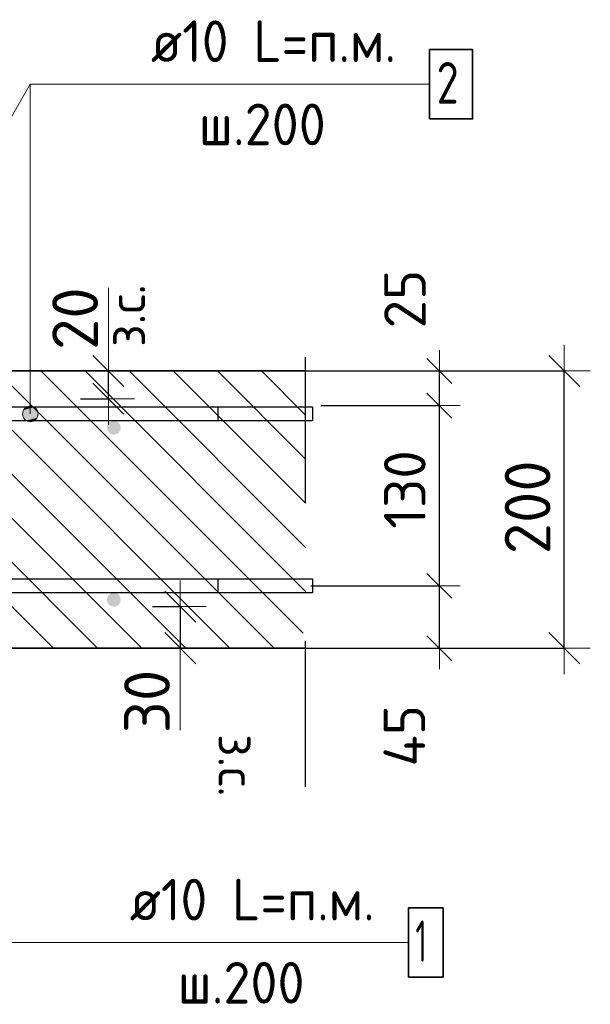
# Model space of a CAD drawing. Header units: metres. Extents: x -38 to 93, y -15 to 21.
# Tile 114 of 152: x 88.849 to 89.26, y -4.553 to -3.843. Entities that reach past the tile are written whole.
import ezdxf

# ---------------------------------------------------------------- set-up
doc = ezdxf.new("R2010")
doc.units = ezdxf.units.M
doc.header["$PDMODE"] = 65
doc.linetypes.add('______4', pattern=[0.135, 0.105, -0.03])
for name, color, linetype, lineweight in [('XR$4$Арм. стержнями верхней зоны', 180, 'Continuous', 35), ('XR$4$Арм. стержнями нижней зоны', 180, 'Continuous', 35), ('XR$4$Арм.стержн. Арматура края', 96, 'Continuous', 35), ('XR$4$ВК__отв в полу 1-2 эт', 220, 'Continuous', 25), ('XR$4$Размерная линия (1)', 7, 'Continuous', 13), ('XR$4$Размерная линия_ общее', 7, 'Continuous', 13), ('XR$6$Арм. стержнями верхней зоны', 180, 'Continuous', 35), ('XR$6$Арм. стержнями нижней зоны', 180, 'Continuous', 35), ('XR$6$Арм.стержн. Арматура края', 96, 'Continuous', 35), ('XR$6$ВК__отв в полу 1-2 эт', 220, 'Continuous', 25), ('XR$6$Размерная линия (1)', 7, 'Continuous', 13), ('XR$6$Размерная линия_ общее', 7, 'Continuous', 13)]:
    doc.layers.add(name, color=color, linetype=linetype, lineweight=lineweight)
doc.styles.add('ISOCPEUR', font='txt')
doc.dimstyles.new('DIMSTYLE_10', dxfattribs={"dimtxt": 0.03, "dimasz": 0.03, "dimexe": 0, "dimexo": 0, "dimgap": 0.015, "dimtad": 2, "dimdec": 0, "dimlfac": 1000, "dimrnd": 1, "dimzin": 12, "dimdsep": 46, "dimtxsty": 'ISOCPEUR', "dimblk1": 'ALL_ML_STRICH', "dimblk2": 'ALL_ML_STRICH', "dimsah": 1, "dimcen": 0, "dimclrd": 7, "dimclre": 256, "dimclrt": 7, "dimadec": 0, "dimazin": 0, "dimtfac": 1, "dimtdec": 0, "dimtix": 1, "dimtmove": 2, "dimatfit": 3, "dimfxl": 0, "dimtzin": 0, "dimlwd": 0, "dimlwe": -3, "dimarcsym": 0})
doc.dimstyles.new('DIMSTYLE_11', dxfattribs={"dimtxt": 0.03, "dimasz": 0.03, "dimexe": 0, "dimexo": 0, "dimgap": 0.015, "dimtad": 2, "dimdec": 0, "dimlfac": 1000, "dimrnd": 1, "dimzin": 12, "dimdsep": 46, "dimtxsty": 'ISOCPEUR', "dimblk1": 'ALL_ML_STRICH', "dimblk2": 'ALL_ML_STRICH', "dimsah": 1, "dimcen": 0, "dimclrd": 7, "dimclre": 256, "dimclrt": 7, "dimadec": 0, "dimazin": 0, "dimtfac": 1, "dimtdec": 0, "dimtix": 1, "dimtmove": 2, "dimatfit": 3, "dimfxl": 0, "dimtvp": 1.2, "dimtzin": 0, "dimlwd": 0, "dimlwe": -3, "dimarcsym": 0})
doc.dimstyles.new('DIMSTYLE_12', dxfattribs={"dimtxt": 0.03, "dimasz": 0.03, "dimexe": 0, "dimexo": 0, "dimgap": 0.015, "dimtad": 2, "dimdec": 0, "dimlfac": 1000, "dimrnd": 1, "dimzin": 12, "dimdsep": 46, "dimtxsty": 'ISOCPEUR', "dimblk1": 'ALL_ML_STRICH', "dimblk2": 'ALL_ML_STRICH', "dimsah": 1, "dimcen": 0, "dimclrd": 7, "dimclre": 256, "dimclrt": 7, "dimadec": 0, "dimazin": 0, "dimtfac": 1, "dimtdec": 0, "dimtix": 1, "dimtmove": 2, "dimatfit": 3, "dimfxl": 0, "dimtzin": 0, "dimlwd": 0, "dimlwe": -3, "dimarcsym": 0})
doc.dimstyles.new('DIMSTYLE_18', dxfattribs={"dimtxt": 0.033, "dimasz": 0.0375, "dimexe": 0, "dimexo": 0, "dimgap": 0.0165, "dimtad": 2, "dimdec": 0, "dimlfac": 1000, "dimrnd": 1, "dimzin": 12, "dimdsep": 46, "dimtxsty": 'ISOCPEUR', "dimblk1": 'ALL_ML_STRICH', "dimblk2": 'ALL_ML_STRICH', "dimsah": 1, "dimcen": 0, "dimclrd": 7, "dimclre": 256, "dimclrt": 7, "dimadec": 0, "dimazin": 0, "dimtfac": 1, "dimtdec": 0, "dimtix": 1, "dimtmove": 2, "dimatfit": 3, "dimfxl": 0, "dimtvp": 1.2, "dimtzin": 0, "dimlwd": 0, "dimlwe": -3, "dimarcsym": 0})
doc.dimstyles.new('DIMSTYLE_8', dxfattribs={"dimtxt": 0.033, "dimasz": 0.0375, "dimexe": 0, "dimexo": 0, "dimgap": 0.0165, "dimtad": 2, "dimdec": 0, "dimlfac": 1000, "dimrnd": 1, "dimzin": 12, "dimdsep": 46, "dimtxsty": 'ISOCPEUR', "dimblk1": 'ALL_ML_STRICH', "dimblk2": 'ALL_ML_STRICH', "dimsah": 1, "dimcen": 0, "dimclrd": 7, "dimclre": 256, "dimclrt": 7, "dimadec": 0, "dimazin": 0, "dimtfac": 1, "dimtdec": 0, "dimtix": 1, "dimtmove": 2, "dimatfit": 3, "dimfxl": 0, "dimtzin": 0, "dimlwd": 0, "dimlwe": -3, "dimarcsym": 0})
doc.dimstyles.new('DIMSTYLE_9', dxfattribs={"dimtxt": 0.03, "dimasz": 0.03, "dimexe": 0, "dimexo": 0, "dimgap": 0.015, "dimtad": 2, "dimdec": 0, "dimlfac": 1000, "dimrnd": 1, "dimzin": 12, "dimdsep": 46, "dimtxsty": 'ISOCPEUR', "dimblk1": 'ALL_ML_STRICH', "dimblk2": 'ALL_ML_STRICH', "dimsah": 1, "dimcen": 0, "dimclrd": 7, "dimclre": 256, "dimclrt": 7, "dimadec": 0, "dimazin": 0, "dimtfac": 1, "dimtdec": 0, "dimtix": 1, "dimtmove": 2, "dimatfit": 3, "dimfxl": 0, "dimtvp": 1.2, "dimtzin": 0, "dimlwd": 0, "dimlwe": -3, "dimarcsym": 0})
pattern_1 = [(135, (0, 0), (-0.031819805, -0.031819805), [0.4, -0.05, 0, -0.05]), (135, (-0.01591, -0.01591), (-0.031819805, -0.031819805), [0.8, -0.1, 0.1, -0.1])]

# ---------------------------------------------------------------- blocks, each defined once
blk = doc.blocks.new('ALL_ML_STRICH')
at = {"color": 0, "linetype": 'ByBlock', "lineweight": -2}
for p, q in [((0, -0.5), (0, 0.5)), ((-0.3, -0.3), (0.3, 0.3)), ((-1, 0), (0.5, 0))]:
    blk.add_line(p, q, dxfattribs=at)
blk = doc.blocks.new('*D67')
at = {"layer": 'DEFPOINTS', "color": 7, "linetype": 'Continuous', "lineweight": 13, "transparency": 33554687}
for p in [(89.03475, -4.09585), (89.03475, -4.29585), (89.24133, -4.29585)]:
    blk.add_point(p, dxfattribs=at)
at = {"layer": 'XR$4$Размерная линия_ общее', "color": 253, "linetype": 'Continuous', "lineweight": -2, "true_color": 0xa0a0a0, "transparency": 33554687}
for p, q in [((89.05475, -4.09585), (89.24133, -4.09585)), ((89.05475, -4.29585), (89.24133, -4.29585))]:
    blk.add_line(p, q, dxfattribs=at)
at = {"layer": 'XR$4$Размерная линия_ общее', "color": 7, "linetype": 'Continuous', "lineweight": -2, "transparency": 33554687}
blk.add_line((89.24133, -4.29585), (89.24133, -4.09585), dxfattribs=at)
at = {"layer": 'XR$4$Размерная линия_ общее', "color": 7, "linetype": 'Continuous', "lineweight": 13, "transparency": 33554687, "xscale": 0.0375, "yscale": 0.0375, "zscale": 0.0375}
for p, rotation in [((89.24133, -4.09585), 90), ((89.24133, -4.29585), 270)]:
    blk.add_blockref('ALL_ML_STRICH', p, dxfattribs=dict(at, rotation=rotation))
at = {"layer": 'XR$4$Размерная линия_ общее', "color": 7, "linetype": 'Continuous', "lineweight": 13, "transparency": 33554687, "insert": (89.21483, -4.1942), "char_height": 0.033, "width": 0.099, "attachment_point": 5, "rotation": 90, "style": 'ISOCPEUR'}
blk.add_mtext('\\A1;{200}', dxfattribs=at)
blk = doc.blocks.new('*D68')
at = {"layer": 'DEFPOINTS', "color": 7, "linetype": 'Continuous', "lineweight": 13, "transparency": 33554687}
for p in [(89.03864, -4.25085), (89.05149, -4.29585), (89.1513, -4.29585)]:
    blk.add_point(p, dxfattribs=at)
at = {"layer": 'XR$4$Размерная линия (1)', "color": 9, "linetype": 'Continuous', "lineweight": -2, "true_color": 0xc7c7c7, "transparency": 33554687}
for p, q in [((89.05864, -4.25085), (89.1513, -4.25085)), ((89.07149, -4.29585), (89.1513, -4.29585))]:
    blk.add_line(p, q, dxfattribs=at)
at = {"layer": 'XR$4$Размерная линия (1)', "color": 7, "linetype": 'Continuous', "lineweight": -2, "transparency": 33554687}
blk.add_line((89.1513, -4.29585), (89.1513, -4.25085), dxfattribs=at)
at = {"layer": 'XR$4$Размерная линия (1)', "color": 7, "linetype": 'Continuous', "lineweight": 13, "transparency": 33554687, "xscale": 0.03, "yscale": 0.03, "zscale": 0.03}
for p, rotation in [((89.1513, -4.25085), 90), ((89.1513, -4.29585), 270)]:
    blk.add_blockref('ALL_ML_STRICH', p, dxfattribs=dict(at, rotation=rotation))
at = {"layer": 'XR$4$Размерная линия (1)', "color": 7, "linetype": 'Continuous', "lineweight": 13, "transparency": 33554687, "insert": (89.12598, -4.35897), "char_height": 0.03, "width": 0.06, "attachment_point": 5, "rotation": 90, "style": 'ISOCPEUR'}
blk.add_mtext('\\A1;{45}', dxfattribs=at)
blk = doc.blocks.new('*D69')
at = {"layer": 'DEFPOINTS', "color": 7, "linetype": 'Continuous', "lineweight": 13, "transparency": 33554687}
for p in [(89.04566, -4.12085), (89.03864, -4.25085), (89.1513, -4.25085)]:
    blk.add_point(p, dxfattribs=at)
at = {"layer": 'XR$4$Размерная линия (1)', "color": 9, "linetype": 'Continuous', "lineweight": -2, "true_color": 0xc7c7c7, "transparency": 33554687}
for p, q in [((89.06566, -4.12085), (89.1513, -4.12085)), ((89.05864, -4.25085), (89.1513, -4.25085))]:
    blk.add_line(p, q, dxfattribs=at)
at = {"layer": 'XR$4$Размерная линия (1)', "color": 7, "linetype": 'Continuous', "lineweight": -2, "transparency": 33554687}
blk.add_line((89.1513, -4.25085), (89.1513, -4.12085), dxfattribs=at)
at = {"layer": 'XR$4$Размерная линия (1)', "color": 7, "linetype": 'Continuous', "lineweight": 13, "transparency": 33554687, "xscale": 0.03, "yscale": 0.03, "zscale": 0.03}
for p, rotation in [((89.1513, -4.12085), 90), ((89.1513, -4.25085), 270)]:
    blk.add_blockref('ALL_ML_STRICH', p, dxfattribs=dict(at, rotation=rotation))
at = {"layer": 'XR$4$Размерная линия (1)', "color": 7, "linetype": 'Continuous', "lineweight": 13, "transparency": 33554687, "insert": (89.1263, -4.18135), "char_height": 0.03, "width": 0.09, "attachment_point": 5, "rotation": 90, "style": 'ISOCPEUR'}
blk.add_mtext('\\A1;{130}', dxfattribs=at)
blk = doc.blocks.new('*D70')
at = {"layer": 'DEFPOINTS', "color": 7, "linetype": 'Continuous', "lineweight": 13, "transparency": 33554687}
for p in [(89.02779, -4.09585), (89.04566, -4.12085), (89.1513, -4.12085)]:
    blk.add_point(p, dxfattribs=at)
at = {"layer": 'XR$4$Размерная линия (1)', "color": 9, "linetype": 'Continuous', "lineweight": -2, "true_color": 0xc7c7c7, "transparency": 33554687}
for p, q in [((89.04779, -4.09585), (89.1513, -4.09585)), ((89.06566, -4.12085), (89.1513, -4.12085))]:
    blk.add_line(p, q, dxfattribs=at)
at = {"layer": 'XR$4$Размерная линия (1)', "color": 7, "linetype": 'Continuous', "lineweight": -2, "transparency": 33554687}
blk.add_line((89.1513, -4.12085), (89.1513, -4.09585), dxfattribs=at)
at = {"layer": 'XR$4$Размерная линия (1)', "color": 7, "linetype": 'Continuous', "lineweight": 13, "transparency": 33554687, "xscale": 0.03, "yscale": 0.03, "zscale": 0.03}
for p, rotation in [((89.1513, -4.09585), 90), ((89.1513, -4.12085), 270)]:
    blk.add_blockref('ALL_ML_STRICH', p, dxfattribs=dict(at, rotation=rotation))
at = {"layer": 'XR$4$Размерная линия (1)', "color": 7, "linetype": 'Continuous', "lineweight": 13, "transparency": 33554687, "insert": (89.12643, -4.04402), "char_height": 0.03, "width": 0.06, "attachment_point": 5, "rotation": 90, "style": 'ISOCPEUR'}
blk.add_mtext('\\A1;{25}', dxfattribs=at)
blk = doc.blocks.new('*D92')
at = {"layer": 'DEFPOINTS', "color": 7, "linetype": 'Continuous', "lineweight": 13, "transparency": 33554687}
for p in [(88.87253, -4.09585), (88.87253, -4.11585), (88.91252, -4.11585)]:
    blk.add_point(p, dxfattribs=at)
at = {"layer": 'XR$4$Размерная линия_ общее', "color": 253, "linetype": 'Continuous', "lineweight": -2, "true_color": 0xa0a0a0, "transparency": 33554687}
for p, q in [((88.89253, -4.09585), (88.91252, -4.09585)), ((88.89253, -4.11585), (88.91252, -4.11585))]:
    blk.add_line(p, q, dxfattribs=at)
at = {"layer": 'XR$4$Размерная линия_ общее', "color": 7, "linetype": 'Continuous', "lineweight": -2, "transparency": 33554687}
blk.add_line((88.91252, -4.11585), (88.91252, -4.09585), dxfattribs=at)
at = {"layer": 'XR$4$Размерная линия_ общее', "color": 7, "linetype": 'Continuous', "lineweight": 13, "transparency": 33554687, "xscale": 0.0375, "yscale": 0.0375, "zscale": 0.0375}
for p, rotation in [((88.91252, -4.09585), 90), ((88.91252, -4.11585), 270)]:
    blk.add_blockref('ALL_ML_STRICH', p, dxfattribs=dict(at, rotation=rotation))
at = {"layer": 'XR$4$Размерная линия_ общее', "color": 7, "linetype": 'Continuous', "lineweight": 13, "transparency": 33554687, "insert": (88.91206, -4.07849), "char_height": 0.027, "width": 0.00135, "attachment_point": 1, "rotation": 90, "line_spacing_factor": 0.60241, "style": 'ISOCPEUR'}
blk.add_mtext('з.с.', dxfattribs=at)
at = {"layer": 'XR$4$Размерная линия_ общее', "color": 7, "linetype": 'Continuous', "lineweight": 13, "transparency": 33554687, "insert": (88.88852, -4.05812), "char_height": 0.033, "width": 0.066, "attachment_point": 5, "rotation": 90, "style": 'ISOCPEUR'}
blk.add_mtext('\\A1;{20}', dxfattribs=at)
blk = doc.blocks.new('*D93')
at = {"layer": 'DEFPOINTS', "color": 7, "linetype": 'Continuous', "lineweight": 13, "transparency": 33554687}
for p in [(88.9244, -4.26585), (88.96439, -4.26585), (88.9244, -4.29585)]:
    blk.add_point(p, dxfattribs=at)
at = {"layer": 'XR$4$Размерная линия_ общее', "color": 253, "linetype": 'Continuous', "lineweight": -2, "true_color": 0xa0a0a0, "transparency": 33554687}
for p, q in [((88.9444, -4.26585), (88.96439, -4.26585)), ((88.9444, -4.29585), (88.96439, -4.29585))]:
    blk.add_line(p, q, dxfattribs=at)
at = {"layer": 'XR$4$Размерная линия_ общее', "color": 7, "linetype": 'Continuous', "lineweight": -2, "transparency": 33554687}
blk.add_line((88.96439, -4.26585), (88.96439, -4.29585), dxfattribs=at)
at = {"layer": 'XR$4$Размерная линия_ общее', "color": 7, "linetype": 'Continuous', "lineweight": 13, "transparency": 33554687, "xscale": 0.0375, "yscale": 0.0375, "zscale": 0.0375}
for p, rotation in [((88.96439, -4.26585), 90), ((88.96439, -4.29585), 270)]:
    blk.add_blockref('ALL_ML_STRICH', p, dxfattribs=dict(at, rotation=rotation))
at = {"layer": 'XR$4$Размерная линия_ общее', "color": 7, "linetype": 'Continuous', "lineweight": 13, "transparency": 33554687, "insert": (88.94039, -4.33427), "char_height": 0.033, "width": 0.066, "attachment_point": 5, "rotation": 90, "style": 'ISOCPEUR'}
blk.add_mtext('\\A1;{30}', dxfattribs=at)
at = {"layer": 'XR$4$Размерная линия_ общее', "color": 7, "linetype": 'Continuous', "lineweight": 13, "transparency": 33554687, "insert": (89.01893, -4.35775), "char_height": 0.027, "width": 0.00135, "attachment_point": 1, "rotation": 270, "line_spacing_factor": 0.60241, "style": 'ISOCPEUR'}
blk.add_mtext('з.с.', dxfattribs=at)
blk = doc.blocks.new('*D652')
at = {"layer": 'DEFPOINTS', "color": 7, "linetype": 'Continuous', "lineweight": 13, "transparency": 33554687}
for p in [(89.03475, -4.09585), (89.03475, -4.29585), (89.24133, -4.29585)]:
    blk.add_point(p, dxfattribs=at)
at = {"layer": 'XR$6$Размерная линия_ общее', "color": 253, "linetype": 'Continuous', "lineweight": -2, "true_color": 0xa0a0a0, "transparency": 33554687}
for p, q in [((89.05475, -4.09585), (89.24133, -4.09585)), ((89.05475, -4.29585), (89.24133, -4.29585))]:
    blk.add_line(p, q, dxfattribs=at)
at = {"layer": 'XR$6$Размерная линия_ общее', "color": 7, "linetype": 'Continuous', "lineweight": -2, "transparency": 33554687}
blk.add_line((89.24133, -4.29585), (89.24133, -4.09585), dxfattribs=at)
at = {"layer": 'XR$6$Размерная линия_ общее', "color": 7, "linetype": 'Continuous', "lineweight": 13, "transparency": 33554687, "xscale": 0.0375, "yscale": 0.0375, "zscale": 0.0375}
for p, rotation in [((89.24133, -4.09585), 90), ((89.24133, -4.29585), 270)]:
    blk.add_blockref('ALL_ML_STRICH', p, dxfattribs=dict(at, rotation=rotation))
at = {"layer": 'XR$6$Размерная линия_ общее', "color": 7, "linetype": 'Continuous', "lineweight": 13, "transparency": 33554687, "insert": (89.21483, -4.1942), "char_height": 0.033, "width": 0.099, "attachment_point": 5, "rotation": 90, "style": 'ISOCPEUR'}
blk.add_mtext('\\A1;{200}', dxfattribs=at)
blk = doc.blocks.new('*D653')
at = {"layer": 'DEFPOINTS', "color": 7, "linetype": 'Continuous', "lineweight": 13, "transparency": 33554687}
for p in [(89.03864, -4.25085), (89.05149, -4.29585), (89.1513, -4.29585)]:
    blk.add_point(p, dxfattribs=at)
at = {"layer": 'XR$6$Размерная линия (1)', "color": 9, "linetype": 'Continuous', "lineweight": -2, "true_color": 0xc7c7c7, "transparency": 33554687}
for p, q in [((89.05864, -4.25085), (89.1513, -4.25085)), ((89.07149, -4.29585), (89.1513, -4.29585))]:
    blk.add_line(p, q, dxfattribs=at)
at = {"layer": 'XR$6$Размерная линия (1)', "color": 7, "linetype": 'Continuous', "lineweight": -2, "transparency": 33554687}
blk.add_line((89.1513, -4.29585), (89.1513, -4.25085), dxfattribs=at)
at = {"layer": 'XR$6$Размерная линия (1)', "color": 7, "linetype": 'Continuous', "lineweight": 13, "transparency": 33554687, "xscale": 0.03, "yscale": 0.03, "zscale": 0.03}
for p, rotation in [((89.1513, -4.25085), 90), ((89.1513, -4.29585), 270)]:
    blk.add_blockref('ALL_ML_STRICH', p, dxfattribs=dict(at, rotation=rotation))
at = {"layer": 'XR$6$Размерная линия (1)', "color": 7, "linetype": 'Continuous', "lineweight": 13, "transparency": 33554687, "insert": (89.12598, -4.35897), "char_height": 0.03, "width": 0.06, "attachment_point": 5, "rotation": 90, "style": 'ISOCPEUR'}
blk.add_mtext('\\A1;{45}', dxfattribs=at)
blk = doc.blocks.new('*D654')
at = {"layer": 'DEFPOINTS', "color": 7, "linetype": 'Continuous', "lineweight": 13, "transparency": 33554687}
for p in [(89.04566, -4.12085), (89.03864, -4.25085), (89.1513, -4.25085)]:
    blk.add_point(p, dxfattribs=at)
at = {"layer": 'XR$6$Размерная линия (1)', "color": 9, "linetype": 'Continuous', "lineweight": -2, "true_color": 0xc7c7c7, "transparency": 33554687}
for p, q in [((89.06566, -4.12085), (89.1513, -4.12085)), ((89.05864, -4.25085), (89.1513, -4.25085))]:
    blk.add_line(p, q, dxfattribs=at)
at = {"layer": 'XR$6$Размерная линия (1)', "color": 7, "linetype": 'Continuous', "lineweight": -2, "transparency": 33554687}
blk.add_line((89.1513, -4.25085), (89.1513, -4.12085), dxfattribs=at)
at = {"layer": 'XR$6$Размерная линия (1)', "color": 7, "linetype": 'Continuous', "lineweight": 13, "transparency": 33554687, "xscale": 0.03, "yscale": 0.03, "zscale": 0.03}
for p, rotation in [((89.1513, -4.12085), 90), ((89.1513, -4.25085), 270)]:
    blk.add_blockref('ALL_ML_STRICH', p, dxfattribs=dict(at, rotation=rotation))
at = {"layer": 'XR$6$Размерная линия (1)', "color": 7, "linetype": 'Continuous', "lineweight": 13, "transparency": 33554687, "insert": (89.1263, -4.18135), "char_height": 0.03, "width": 0.09, "attachment_point": 5, "rotation": 90, "style": 'ISOCPEUR'}
blk.add_mtext('\\A1;{130}', dxfattribs=at)
blk = doc.blocks.new('*D655')
at = {"layer": 'DEFPOINTS', "color": 7, "linetype": 'Continuous', "lineweight": 13, "transparency": 33554687}
for p in [(89.02779, -4.09585), (89.04566, -4.12085), (89.1513, -4.12085)]:
    blk.add_point(p, dxfattribs=at)
at = {"layer": 'XR$6$Размерная линия (1)', "color": 9, "linetype": 'Continuous', "lineweight": -2, "true_color": 0xc7c7c7, "transparency": 33554687}
for p, q in [((89.04779, -4.09585), (89.1513, -4.09585)), ((89.06566, -4.12085), (89.1513, -4.12085))]:
    blk.add_line(p, q, dxfattribs=at)
at = {"layer": 'XR$6$Размерная линия (1)', "color": 7, "linetype": 'Continuous', "lineweight": -2, "transparency": 33554687}
blk.add_line((89.1513, -4.12085), (89.1513, -4.09585), dxfattribs=at)
at = {"layer": 'XR$6$Размерная линия (1)', "color": 7, "linetype": 'Continuous', "lineweight": 13, "transparency": 33554687, "xscale": 0.03, "yscale": 0.03, "zscale": 0.03}
for p, rotation in [((89.1513, -4.09585), 90), ((89.1513, -4.12085), 270)]:
    blk.add_blockref('ALL_ML_STRICH', p, dxfattribs=dict(at, rotation=rotation))
at = {"layer": 'XR$6$Размерная линия (1)', "color": 7, "linetype": 'Continuous', "lineweight": 13, "transparency": 33554687, "insert": (89.12643, -4.04402), "char_height": 0.03, "width": 0.06, "attachment_point": 5, "rotation": 90, "style": 'ISOCPEUR'}
blk.add_mtext('\\A1;{25}', dxfattribs=at)
blk = doc.blocks.new('*D680')
at = {"layer": 'DEFPOINTS', "color": 7, "linetype": 'Continuous', "lineweight": 13, "transparency": 33554687}
for p in [(88.87253, -4.09585), (88.87253, -4.11585), (88.91252, -4.11585)]:
    blk.add_point(p, dxfattribs=at)
at = {"layer": 'XR$6$Размерная линия_ общее', "color": 253, "linetype": 'Continuous', "lineweight": -2, "true_color": 0xa0a0a0, "transparency": 33554687}
for p, q in [((88.89253, -4.09585), (88.91252, -4.09585)), ((88.89253, -4.11585), (88.91252, -4.11585))]:
    blk.add_line(p, q, dxfattribs=at)
at = {"layer": 'XR$6$Размерная линия_ общее', "color": 7, "linetype": 'Continuous', "lineweight": -2, "transparency": 33554687}
blk.add_line((88.91252, -4.11585), (88.91252, -4.09585), dxfattribs=at)
at = {"layer": 'XR$6$Размерная линия_ общее', "color": 7, "linetype": 'Continuous', "lineweight": 13, "transparency": 33554687, "xscale": 0.0375, "yscale": 0.0375, "zscale": 0.0375}
for p, rotation in [((88.91252, -4.09585), 90), ((88.91252, -4.11585), 270)]:
    blk.add_blockref('ALL_ML_STRICH', p, dxfattribs=dict(at, rotation=rotation))
at = {"layer": 'XR$6$Размерная линия_ общее', "color": 7, "linetype": 'Continuous', "lineweight": 13, "transparency": 33554687, "insert": (88.91206, -4.07849), "char_height": 0.027, "width": 0.00135, "attachment_point": 1, "rotation": 90, "line_spacing_factor": 0.60241, "style": 'ISOCPEUR'}
blk.add_mtext('з.с.', dxfattribs=at)
at = {"layer": 'XR$6$Размерная линия_ общее', "color": 7, "linetype": 'Continuous', "lineweight": 13, "transparency": 33554687, "insert": (88.88852, -4.05812), "char_height": 0.033, "width": 0.066, "attachment_point": 5, "rotation": 90, "style": 'ISOCPEUR'}
blk.add_mtext('\\A1;{20}', dxfattribs=at)
blk = doc.blocks.new('*D681')
at = {"layer": 'DEFPOINTS', "color": 7, "linetype": 'Continuous', "lineweight": 13, "transparency": 33554687}
for p in [(88.9244, -4.26585), (88.96439, -4.26585), (88.9244, -4.29585)]:
    blk.add_point(p, dxfattribs=at)
at = {"layer": 'XR$6$Размерная линия_ общее', "color": 253, "linetype": 'Continuous', "lineweight": -2, "true_color": 0xa0a0a0, "transparency": 33554687}
for p, q in [((88.9444, -4.26585), (88.96439, -4.26585)), ((88.9444, -4.29585), (88.96439, -4.29585))]:
    blk.add_line(p, q, dxfattribs=at)
at = {"layer": 'XR$6$Размерная линия_ общее', "color": 7, "linetype": 'Continuous', "lineweight": -2, "transparency": 33554687}
blk.add_line((88.96439, -4.26585), (88.96439, -4.29585), dxfattribs=at)
at = {"layer": 'XR$6$Размерная линия_ общее', "color": 7, "linetype": 'Continuous', "lineweight": 13, "transparency": 33554687, "xscale": 0.0375, "yscale": 0.0375, "zscale": 0.0375}
for p, rotation in [((88.96439, -4.26585), 90), ((88.96439, -4.29585), 270)]:
    blk.add_blockref('ALL_ML_STRICH', p, dxfattribs=dict(at, rotation=rotation))
at = {"layer": 'XR$6$Размерная линия_ общее', "color": 7, "linetype": 'Continuous', "lineweight": 13, "transparency": 33554687, "insert": (88.94039, -4.33427), "char_height": 0.033, "width": 0.066, "attachment_point": 5, "rotation": 90, "style": 'ISOCPEUR'}
blk.add_mtext('\\A1;{30}', dxfattribs=at)
at = {"layer": 'XR$6$Размерная линия_ общее', "color": 7, "linetype": 'Continuous', "lineweight": 13, "transparency": 33554687, "insert": (89.01893, -4.35775), "char_height": 0.027, "width": 0.00135, "attachment_point": 1, "rotation": 270, "line_spacing_factor": 0.60241, "style": 'ISOCPEUR'}
blk.add_mtext('з.с.', dxfattribs=at)

msp = doc.modelspace()

# ---------------------------------------------------------------- hatches: boundary and pattern name
at = {"linetype": 'Continuous', "lineweight": 13, "transparency": 33554687}
h = msp.add_hatch(dxfattribs=at)
h.set_pattern_fill('__________540', scale=0.015, style=0, pattern_type=2)
h.set_pattern_definition(pattern_1)
h.paths.add_polyline_path([(88.46635, -4.09585), (88.46635, -4.29585), (89.05475, -4.29585), (89.05475, -4.09585)], flags=0)
h = msp.add_hatch(dxfattribs=at)
h.set_pattern_fill('__________540', scale=0.015, style=0, pattern_type=2)
h.set_pattern_definition(pattern_1)
h.paths.add_polyline_path([(88.46635, -4.09585), (88.46635, -4.29585), (89.05475, -4.29585), (89.05475, -4.09585)], flags=0)
at = {"layer": 'XR$4$Арм. стержнями верхней зоны', "linetype": 'Continuous', "lineweight": 13, "transparency": 33554687}
for points in [[(88.86106, -4.12403), (88.85139, -4.12403), (88.8506, -4.12685)], [(88.86106, -4.12403), (88.8506, -4.12685), (88.86185, -4.12685)], [(88.85904, -4.12201), (88.85341, -4.12201), (88.85139, -4.12403)], [(88.85904, -4.12201), (88.85139, -4.12403), (88.86106, -4.12403)], [(88.85341, -4.12201), (88.85904, -4.12201), (88.85622, -4.12122)], [(88.86185, -4.12685), (88.8506, -4.12685), (88.85139, -4.12966)], [(88.86185, -4.12685), (88.85139, -4.12966), (88.86106, -4.12966)], [(88.86106, -4.12966), (88.85139, -4.12966), (88.85341, -4.13168)], [(88.86106, -4.12966), (88.85341, -4.13168), (88.85904, -4.13168)], [(88.85904, -4.13168), (88.85341, -4.13168), (88.85622, -4.13247)]]:
    msp.add_hatch(color=7, dxfattribs=at).paths.add_polyline_path(points)
at = {"layer": 'XR$4$Арм. стержнями верхней зоны', "linetype": 'Continuous', "lineweight": 50, "transparency": 33554687}
msp.add_hatch(color=4, dxfattribs=at).paths.add_polyline_path([(88.92147, -4.13685), (88.92109, -4.13493), (88.92001, -4.13331), (88.91839, -4.13223), (88.91647, -4.13185), (88.91456, -4.13223), (88.91294, -4.13331), (88.91186, -4.13493), (88.91147, -4.13685), (88.91186, -4.13876), (88.91294, -4.14038), (88.91456, -4.14147), (88.91647, -4.14185), (88.91839, -4.14147), (88.92001, -4.14038), (88.92109, -4.13876)])
at = {"layer": 'XR$4$Арм. стержнями нижней зоны', "linetype": 'Continuous', "lineweight": 50, "transparency": 33554687}
msp.add_hatch(color=4, dxfattribs=at).paths.add_polyline_path([(88.92147, -4.26085), (88.92109, -4.25893), (88.92001, -4.25731), (88.91839, -4.25623), (88.91647, -4.25585), (88.91456, -4.25623), (88.91294, -4.25731), (88.91186, -4.25893), (88.91147, -4.26085), (88.91186, -4.26276), (88.91294, -4.26438), (88.91456, -4.26547), (88.91647, -4.26585), (88.91839, -4.26547), (88.92001, -4.26438), (88.92109, -4.26276)])
at = {"layer": 'XR$6$Арм. стержнями верхней зоны', "linetype": 'Continuous', "lineweight": 13, "transparency": 33554687}
for points in [[(88.86106, -4.12403), (88.85139, -4.12403), (88.8506, -4.12685)], [(88.86106, -4.12403), (88.8506, -4.12685), (88.86185, -4.12685)], [(88.85904, -4.12201), (88.85341, -4.12201), (88.85139, -4.12403)], [(88.85904, -4.12201), (88.85139, -4.12403), (88.86106, -4.12403)], [(88.85341, -4.12201), (88.85904, -4.12201), (88.85622, -4.12122)], [(88.86185, -4.12685), (88.8506, -4.12685), (88.85139, -4.12966)], [(88.86185, -4.12685), (88.85139, -4.12966), (88.86106, -4.12966)], [(88.86106, -4.12966), (88.85139, -4.12966), (88.85341, -4.13168)], [(88.86106, -4.12966), (88.85341, -4.13168), (88.85904, -4.13168)], [(88.85904, -4.13168), (88.85341, -4.13168), (88.85622, -4.13247)]]:
    msp.add_hatch(color=7, dxfattribs=at).paths.add_polyline_path(points)
at = {"layer": 'XR$6$Арм. стержнями верхней зоны', "linetype": 'Continuous', "lineweight": 50, "transparency": 33554687}
msp.add_hatch(color=4, dxfattribs=at).paths.add_polyline_path([(88.92147, -4.13685), (88.92109, -4.13493), (88.92001, -4.13331), (88.91839, -4.13223), (88.91647, -4.13185), (88.91456, -4.13223), (88.91294, -4.13331), (88.91186, -4.13493), (88.91147, -4.13685), (88.91186, -4.13876), (88.91294, -4.14038), (88.91456, -4.14147), (88.91647, -4.14185), (88.91839, -4.14147), (88.92001, -4.14038), (88.92109, -4.13876)])
at = {"layer": 'XR$6$Арм. стержнями нижней зоны', "linetype": 'Continuous', "lineweight": 50, "transparency": 33554687}
msp.add_hatch(color=4, dxfattribs=at).paths.add_polyline_path([(88.92147, -4.26085), (88.92109, -4.25893), (88.92001, -4.25731), (88.91839, -4.25623), (88.91647, -4.25585), (88.91456, -4.25623), (88.91294, -4.25731), (88.91186, -4.25893), (88.91147, -4.26085), (88.91186, -4.26276), (88.91294, -4.26438), (88.91456, -4.26547), (88.91647, -4.26585), (88.91839, -4.26547), (88.92001, -4.26438), (88.92109, -4.26276)])

# ---------------------------------------------------------------- linework, layer by layer
at = {"color": 7, "linetype": '______4', "lineweight": 25, "transparency": 33554687}
msp.add_line((89.05475, -4.39585), (89.05475, -3.99585), dxfattribs=at)
msp.add_line((89.05475, -4.39585), (89.05475, -3.99585), dxfattribs=at)
at = {"color": 7, "linetype": 'Continuous', "lineweight": 13, "transparency": 33554687}
for p, q in [((88.91252, -4.09585), (88.91252, -4.03585)), ((88.91252, -4.09585), (88.91252, -4.03585)), ((88.96439, -4.29585), (88.96439, -4.35485)), ((88.96439, -4.29585), (88.96439, -4.35485))]:
    msp.add_line(p, q, dxfattribs=at)
at = {"color": 7, "linetype": 'Continuous', "lineweight": 35, "transparency": 33554687}
for p, q in [((89.05475, -4.09585), (88.46635, -4.09585)), ((89.05475, -4.09585), (88.46635, -4.09585)), ((88.71635, -4.29585), (89.05475, -4.29585)), ((88.71635, -4.29585), (89.05475, -4.29585))]:
    msp.add_line(p, q, dxfattribs=at)
at = {"layer": 'XR$4$Арм. стержнями верхней зоны', "color": 7, "linetype": 'Continuous', "lineweight": 13, "transparency": 33554687}
for p, q in [((88.85622, -3.88904), (89.14422, -3.88904)), ((88.85622, -3.88904), (88.85622, -4.12685)), ((88.85622, -4.12122), (88.85622, -4.12122)), ((88.8506, -4.12685), (88.8506, -4.12685)), ((88.85622, -4.13247), (88.85622, -4.13247)), ((88.86185, -4.12685), (88.86185, -4.12685))]:
    msp.add_line(p, q, dxfattribs=at)
at = {"layer": 'XR$4$Арм. стержнями верхней зоны', "color": 7, "linetype": 'Continuous', "lineweight": 35, "transparency": 33554687}
msp.add_lwpolyline([(89.14422, -3.91404), (89.17522, -3.91404), (89.17522, -3.86404), (89.14422, -3.86404), (89.14422, -3.91404)], dxfattribs=at)
at = {"layer": 'XR$4$Арм. стержнями верхней зоны', "color": 4, "linetype": 'Continuous', "lineweight": 25, "transparency": 33554687}
msp.add_lwpolyline([(88.49135, -4.12185), (89.05975, -4.12185), (89.05975, -4.13185), (88.49135, -4.13185), (88.49135, -4.12185)], dxfattribs=at)
at = {"layer": 'XR$4$Арм. стержнями верхней зоны', "color": 7, "linetype": 'Continuous', "lineweight": 13, "transparency": 33554687}
msp.add_circle((88.85622, -4.12685), 0.00563, dxfattribs=at)
at = {"layer": 'XR$4$Арм. стержнями нижней зоны', "color": 7, "linetype": 'Continuous', "lineweight": 13, "transparency": 33554687}
msp.add_line((88.84089, -4.50814), (89.12889, -4.50814), dxfattribs=at)
at = {"layer": 'XR$4$Арм. стержнями нижней зоны', "color": 4, "linetype": 'Continuous', "lineweight": 25, "transparency": 33554687}
msp.add_lwpolyline([(88.49135, -4.24585), (89.05975, -4.24585), (89.05975, -4.25585), (88.49135, -4.25585), (88.49135, -4.24585)], dxfattribs=at)
at = {"layer": 'XR$4$Арм. стержнями нижней зоны', "color": 7, "linetype": 'Continuous', "lineweight": 35, "transparency": 33554687}
msp.add_lwpolyline([(89.12889, -4.53314), (89.15389, -4.53314), (89.15389, -4.48314), (89.12889, -4.48314), (89.12889, -4.53314)], dxfattribs=at)
at = {"layer": 'XR$4$Арм.стержн. Арматура края', "color": 4, "linetype": 'Continuous', "lineweight": 25, "transparency": 33554687}
for points in [[(88.51992, -4.12185), (88.99135, -4.12185), (88.99135, -4.13185), (88.52061, -4.13185)], [(88.52061, -4.24585), (88.99135, -4.24585), (88.99135, -4.25585)], [(88.99135, -4.25585), (88.51992, -4.25585)]]:
    msp.add_lwpolyline(points, dxfattribs=at)
at = {"layer": 'XR$4$ВК__отв в полу 1-2 эт', "color": 7, "linetype": 'Continuous', "lineweight": 13, "transparency": 33554687}
msp.add_line((88.71647, -4.13085), (88.85622, -3.88904), dxfattribs=at)
at = {"layer": 'XR$6$Арм. стержнями верхней зоны', "color": 7, "linetype": 'Continuous', "lineweight": 13, "transparency": 33554687}
for p, q in [((88.85622, -3.88904), (89.14422, -3.88904)), ((88.85622, -3.88904), (88.85622, -4.12685)), ((88.85622, -4.12122), (88.85622, -4.12122)), ((88.8506, -4.12685), (88.8506, -4.12685)), ((88.85622, -4.13247), (88.85622, -4.13247)), ((88.86185, -4.12685), (88.86185, -4.12685))]:
    msp.add_line(p, q, dxfattribs=at)
at = {"layer": 'XR$6$Арм. стержнями верхней зоны', "color": 7, "linetype": 'Continuous', "lineweight": 35, "transparency": 33554687}
msp.add_lwpolyline([(89.14422, -3.91404), (89.17522, -3.91404), (89.17522, -3.86404), (89.14422, -3.86404), (89.14422, -3.91404)], dxfattribs=at)
at = {"layer": 'XR$6$Арм. стержнями верхней зоны', "color": 4, "linetype": 'Continuous', "lineweight": 25, "transparency": 33554687}
msp.add_lwpolyline([(88.49135, -4.12185), (89.05975, -4.12185), (89.05975, -4.13185), (88.49135, -4.13185), (88.49135, -4.12185)], dxfattribs=at)
at = {"layer": 'XR$6$Арм. стержнями верхней зоны', "color": 7, "linetype": 'Continuous', "lineweight": 13, "transparency": 33554687}
msp.add_circle((88.85622, -4.12685), 0.00563, dxfattribs=at)
at = {"layer": 'XR$6$Арм. стержнями нижней зоны', "color": 7, "linetype": 'Continuous', "lineweight": 13, "transparency": 33554687}
msp.add_line((88.84089, -4.50814), (89.12889, -4.50814), dxfattribs=at)
at = {"layer": 'XR$6$Арм. стержнями нижней зоны', "color": 4, "linetype": 'Continuous', "lineweight": 25, "transparency": 33554687}
msp.add_lwpolyline([(88.49135, -4.24585), (89.05975, -4.24585), (89.05975, -4.25585), (88.49135, -4.25585), (88.49135, -4.24585)], dxfattribs=at)
at = {"layer": 'XR$6$Арм. стержнями нижней зоны', "color": 7, "linetype": 'Continuous', "lineweight": 35, "transparency": 33554687}
msp.add_lwpolyline([(89.12889, -4.53314), (89.15389, -4.53314), (89.15389, -4.48314), (89.12889, -4.48314), (89.12889, -4.53314)], dxfattribs=at)
at = {"layer": 'XR$6$Арм.стержн. Арматура края', "color": 4, "linetype": 'Continuous', "lineweight": 25, "transparency": 33554687}
for points in [[(88.51992, -4.12185), (88.99135, -4.12185), (88.99135, -4.13185), (88.52061, -4.13185)], [(88.52061, -4.24585), (88.99135, -4.24585), (88.99135, -4.25585)], [(88.99135, -4.25585), (88.51992, -4.25585)]]:
    msp.add_lwpolyline(points, dxfattribs=at)
at = {"layer": 'XR$6$ВК__отв в полу 1-2 эт', "color": 7, "linetype": 'Continuous', "lineweight": 13, "transparency": 33554687}
msp.add_line((88.71647, -4.13085), (88.85622, -3.88904), dxfattribs=at)

# ---------------------------------------------------------------- texts
at = {"layer": 'XR$4$Арм. стержнями верхней зоны', "color": 7, "linetype": 'Continuous', "lineweight": 25, "transparency": 33554687, "char_height": 0.03, "attachment_point": 7, "style": 'ISOCPEUR'}
for s, insert, width in [('\\W0.94;ø10 L=п.м.', (88.94322, -3.87304), 0.1999832), ('\\W0.78;2', (89.14922, -3.90304), 0.0326407), ('\\W0.95;ш.200 ', (88.97772, -3.93304), 0.1311997)]:
    msp.add_mtext(s, dxfattribs=dict(at, insert=insert, width=width))
at = {"layer": 'XR$4$Арм. стержнями нижней зоны', "color": 7, "linetype": 'Continuous', "lineweight": 25, "transparency": 33554687, "char_height": 0.03, "attachment_point": 7, "style": 'ISOCPEUR'}
for s, insert, width in [('\\W0.94;ø10 L=п.м.', (88.92789, -4.49214), 0.1999832), ('\\W0.56;1', (89.13389, -4.52214), 0.0233333), ('\\W0.95;ш.200 ', (88.96239, -4.55214), 0.1311996)]:
    msp.add_mtext(s, dxfattribs=dict(at, insert=insert, width=width))
at = {"layer": 'XR$6$Арм. стержнями верхней зоны', "color": 7, "linetype": 'Continuous', "lineweight": 25, "transparency": 33554687, "char_height": 0.03, "attachment_point": 7, "style": 'ISOCPEUR'}
for s, insert, width in [('\\W0.94;ø10 L=п.м.', (88.94322, -3.87304), 0.1999832), ('\\W0.78;2', (89.14922, -3.90304), 0.0326407), ('\\W0.95;ш.200 ', (88.97772, -3.93304), 0.1311997)]:
    msp.add_mtext(s, dxfattribs=dict(at, insert=insert, width=width))
at = {"layer": 'XR$6$Арм. стержнями нижней зоны', "color": 7, "linetype": 'Continuous', "lineweight": 25, "transparency": 33554687, "char_height": 0.03, "attachment_point": 7, "style": 'ISOCPEUR'}
for s, insert, width in [('\\W0.94;ø10 L=п.м.', (88.92789, -4.49214), 0.1999832), ('\\W0.56;1', (89.13389, -4.52214), 0.0233333), ('\\W0.95;ш.200 ', (88.96239, -4.55214), 0.1311996)]:
    msp.add_mtext(s, dxfattribs=dict(at, insert=insert, width=width))

# ---------------------------------------------------------------- dimensions: what is measured, and where the dimension line sits
at = {"layer": 'XR$4$Размерная линия (1)', "color": 7, "linetype": 'Continuous', "lineweight": 13, "transparency": 33554687}
for base, p1, p2, dimstyle, picture, middle in [((89.1513, -4.09585), (89.06566, -4.12085), (89.04779, -4.09585), 'DIMSTYLE_11', '*D70', (89.12643, -4.04402)), ((89.1513, -4.12085), (89.05864, -4.25085), (89.06566, -4.12085), 'DIMSTYLE_10', '*D69', (89.1263, -4.18135)), ((89.1513, -4.25085), (89.07149, -4.29585), (89.05864, -4.25085), 'DIMSTYLE_9', '*D68', (89.12598, -4.35897))]:
    dim = msp.add_linear_dim(base=base, p1=p1, p2=p2, angle=90, dimstyle=dimstyle, override={"dimpost": '<>', "dimclrd": 7, "dimclre": 9, "dimclrt": 7, "dimlwd": 0, "dimlwe": 65533}, dxfattribs=at)
    dim.commit()
    dim.dimension.update_dxf_attribs({"geometry": picture, "text_midpoint": middle, "dimtype": 160})
at = {"layer": 'XR$4$Размерная линия_ общее', "color": 7, "linetype": 'Continuous', "lineweight": 13, "transparency": 33554687}
for base, p1, p2, angle, picture, middle in [((88.91252, -4.09585), (88.89253, -4.11585), (88.89253, -4.09585), 90, '*D92', (88.88852, -4.05812)), ((88.96439, -4.29585), (88.9444, -4.26585), (88.9444, -4.29585), 270, '*D93', (88.94039, -4.33427))]:
    dim = msp.add_linear_dim(base=base, p1=p1, p2=p2, angle=angle, text='<>\\Xз.с.', dimstyle='DIMSTYLE_18', override={"dimpost": '<>', "dimclrd": 7, "dimclre": 253, "dimclrt": 7, "dimlwd": 0, "dimlwe": 65533}, dxfattribs=at)
    dim.commit()
    dim.dimension.update_dxf_attribs({"geometry": picture, "text_midpoint": middle, "dimtype": 160})
dim = msp.add_linear_dim(base=(89.24133, -4.09585), p1=(89.05475, -4.29585), p2=(89.05475, -4.09585), angle=90, dimstyle='DIMSTYLE_8', override={"dimpost": '<>', "dimclrd": 7, "dimclre": 253, "dimclrt": 7, "dimlwd": 0, "dimlwe": 65533}, dxfattribs=at)
dim.commit()
dim.dimension.update_dxf_attribs({"geometry": '*D67', "text_midpoint": (89.21483, -4.1942), "dimtype": 160})
at = {"layer": 'XR$6$Размерная линия (1)', "color": 7, "linetype": 'Continuous', "lineweight": 13, "transparency": 33554687}
for base, p1, p2, dimstyle, picture, middle in [((89.1513, -4.09585), (89.06566, -4.12085), (89.04779, -4.09585), 'DIMSTYLE_11', '*D655', (89.12643, -4.04402)), ((89.1513, -4.12085), (89.05864, -4.25085), (89.06566, -4.12085), 'DIMSTYLE_12', '*D654', (89.1263, -4.18135)), ((89.1513, -4.25085), (89.07149, -4.29585), (89.05864, -4.25085), 'DIMSTYLE_11', '*D653', (89.12598, -4.35897))]:
    dim = msp.add_linear_dim(base=base, p1=p1, p2=p2, angle=90, dimstyle=dimstyle, override={"dimpost": '<>', "dimclrd": 7, "dimclre": 9, "dimclrt": 7, "dimlwd": 0, "dimlwe": 65533}, dxfattribs=at)
    dim.commit()
    dim.dimension.update_dxf_attribs({"geometry": picture, "text_midpoint": middle, "dimtype": 160})
at = {"layer": 'XR$6$Размерная линия_ общее', "color": 7, "linetype": 'Continuous', "lineweight": 13, "transparency": 33554687}
for base, p1, p2, angle, picture, middle in [((88.91252, -4.09585), (88.89253, -4.11585), (88.89253, -4.09585), 90, '*D680', (88.88852, -4.05812)), ((88.96439, -4.29585), (88.9444, -4.26585), (88.9444, -4.29585), 270, '*D681', (88.94039, -4.33427))]:
    dim = msp.add_linear_dim(base=base, p1=p1, p2=p2, angle=angle, text='<>\\Xз.с.', dimstyle='DIMSTYLE_18', override={"dimpost": '<>', "dimclrd": 7, "dimclre": 253, "dimclrt": 7, "dimlwd": 0, "dimlwe": 65533}, dxfattribs=at)
    dim.commit()
    dim.dimension.update_dxf_attribs({"geometry": picture, "text_midpoint": middle, "dimtype": 160})
dim = msp.add_linear_dim(base=(89.24133, -4.09585), p1=(89.05475, -4.29585), p2=(89.05475, -4.09585), angle=90, dimstyle='DIMSTYLE_8', override={"dimpost": '<>', "dimclrd": 7, "dimclre": 253, "dimclrt": 7, "dimlwd": 0, "dimlwe": 65533}, dxfattribs=at)
dim.commit()
dim.dimension.update_dxf_attribs({"geometry": '*D652', "text_midpoint": (89.21483, -4.1942), "dimtype": 160})

doc.saveas('drawing.dxf')
